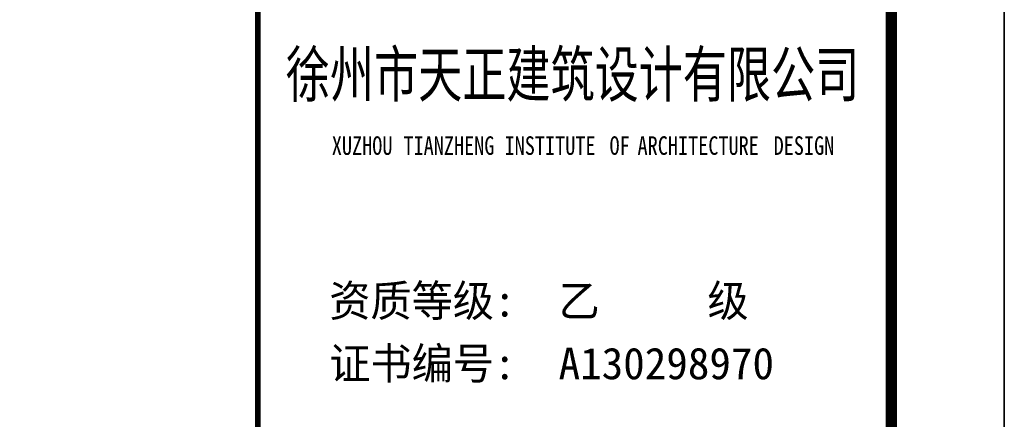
# Model space of a CAD drawing. Extents: x -302077 to 107904, y -9283 to 295706.
# Tile 101 of 256: x -175714 to -167008, y 130628 to 134166. Entities that reach past the tile are written whole.
import ezdxf
from ezdxf.enums import TextEntityAlignment as Align

# ---------------------------------------------------------------- set-up
doc = ezdxf.new("R2010")
doc.units = 0
doc.header["$LTSCALE"] = 500
doc.header["$MEASUREMENT"] = 0
doc.layers.get('0').update_dxf_attribs({"linetype": 'CONTINUOUS'})
for name, color, linetype in [('PUB_TITLE', 4, 'CONTINUOUS'), ('SHEET_TEXT', 3, 'CONTINUOUS'), ('TK', 7, 'CONTINUOUS')]:
    doc.layers.add(name, color=color, linetype=linetype)
doc.styles.add('-宋体', font='txt', dxfattribs={"width": 0.8})
doc.styles.add('黑体', font='simhei.ttf', dxfattribs={"width": 0.7, "height": 300})

# ---------------------------------------------------------------- blocks, each defined once
blk = doc.blocks.new('wrtgtg')
at = {"color": 4}
blk.add_line((7804.3, -4841.2), (7804.3, 52558.8), dxfattribs=at)
at = {"layer": 'PUB_TITLE'}
for p, q in [((8804.3, 53558.8), (8804.3, -5841.2)), ((7804.3, -4841.2), (7804.3, 52558.8))]:
    blk.add_line(p, q, dxfattribs=at)
blk.add_lwpolyline([(-75295.7, -5841.2), (8804.3, -5841.2), (8804.3, 53558.8), (-75295.7, 53558.8)], close=True, dxfattribs=at)
at = {"layer": 'PUB_TITLE', "const_width": 100}
blk.add_lwpolyline([(-72795.7, -4841.2), (7804.3, -4841.2), (7804.3, 52558.8), (-72795.7, 52558.8)], close=True, dxfattribs=at)
at = {"layer": 'PUB_TITLE', "const_width": 50}
blk.add_lwpolyline([(2204.3, -4841.2), (2204.3, 52558.8)], dxfattribs=at)
at = {"style": '黑体', "width": 0.8}
for s, height, p in [('XUZHOU', 164.29, (2857.8, 13616.7)), ('TIANZHENG', 164.29, (3491.3, 13616.7)), ('INSTITUTE', 164.29, (4385.3, 13616.7)), ('OF', 164.29, (5313.5, 13616.7)), ('ARCHITECTURE', 164.293, (5561.1, 13616.7)), ('DESIGN', 164.29, (6764.4, 13616.7))]:
    blk.add_text(s, height=height, dxfattribs=at).set_placement(p)
at = {"layer": 'SHEET_TEXT', "style": '-宋体', "width": 0.75}
blk.add_text('徐州市天正建筑设计有限公司', height=400, dxfattribs=at).set_placement((4986.7, 14130.8), align=Align.CENTER)
at = {"layer": 'TK', "style": '-宋体'}
for s, p in [('资质等级:  乙     级', (2835.8, 12185.2)), ('证书编号:  A130298970', (2835.8, 11630.1))]:
    blk.add_text(s, height=280, dxfattribs=at).set_placement(p)

msp = doc.modelspace()

# ---------------------------------------------------------------- block references
msp.add_blockref('wrtgtg', (-175812.208, 119352.674))

doc.saveas('drawing.dxf')
